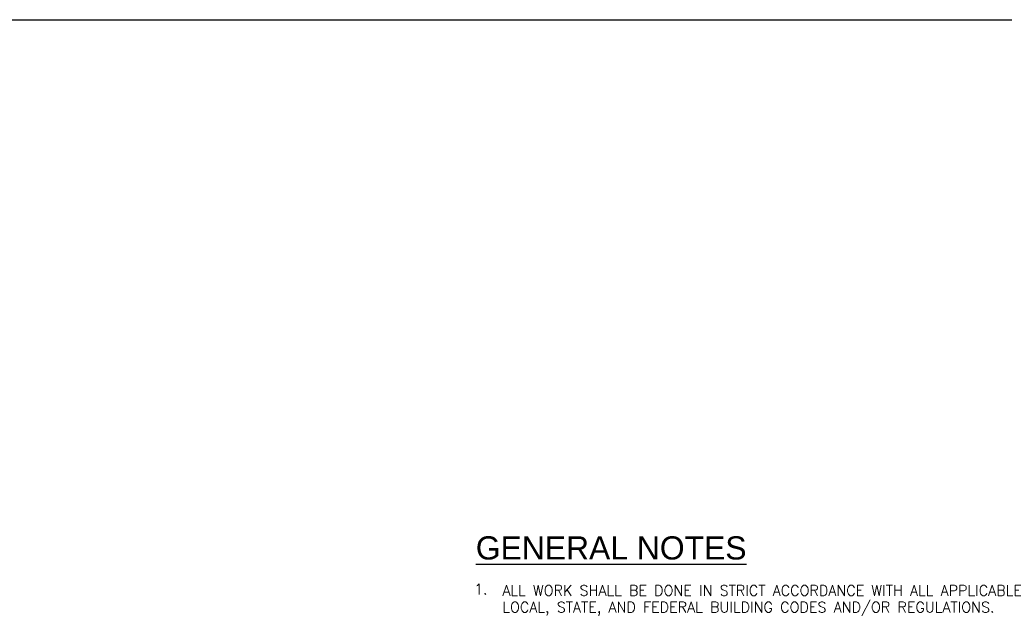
# Model space of a CAD drawing. Header units: inches. Extents: x -3803 to 34213, y -3756 to 4522.
# Tile 50 of 65: x 32503 to 32973, y 2958 to 3242. Entities that reach past the tile are written whole.
import ezdxf

# ---------------------------------------------------------------- set-up
doc = ezdxf.new("R2010")
doc.units = ezdxf.units.IN
doc.header["$LTSCALE"] = 0.011
doc.header["$MEASUREMENT"] = 0
doc.layers.get('Defpoints').update_dxf_attribs({"linetype": 'CONTINUOUS'})
doc.layers.add('Pl_a_text', color=2, linetype='CONTINUOUS')
doc.layers.add('TXT', color=2, linetype='CONTINUOUS')
doc.styles.add('BOLD', font='ARIALN.TTF', dxfattribs={"width": 1.2})
doc.styles.add('ROMANS', font='romans.shx')

msp = doc.modelspace()

# ---------------------------------------------------------------- linework, layer by layer
at = {"layer": 'Defpoints', "ltscale": 10}
msp.add_lwpolyline([(30960.8623789, 3241.8957062), (34212.6550645, 3241.8957062), (34212.6550645, 214.5138671), (30960.8623789, 191.6652784)], close=True, dxfattribs=at)

# ---------------------------------------------------------------- texts
at = {"layer": 'Pl_a_text', "color": 1, "style": 'BOLD', "width": 1.2}
msp.add_text('%%UGENERAL NOTES', height=11.046975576, dxfattribs=at).set_placement((32720.799018, 2984.389002))
at = {"layer": 'TXT', "style": 'ROMANS'}
for s, p in [(' 1.', (32716.5478772, 2967.7149212)), ('ALL WORK SHALL BE DONE IN STRICT ACCORDANCE WITH ALL APPLICABLE', (32733.4728804, 2967.059389)), ('LOCAL, STATE, AND FEDERAL BUILDING CODES AND/OR REGULATIONS.', (32733.4728804, 2959.1249881))]:
    msp.add_text(s, height=5, rotation=360, dxfattribs=at).set_placement(p)

doc.saveas('drawing.dxf')
